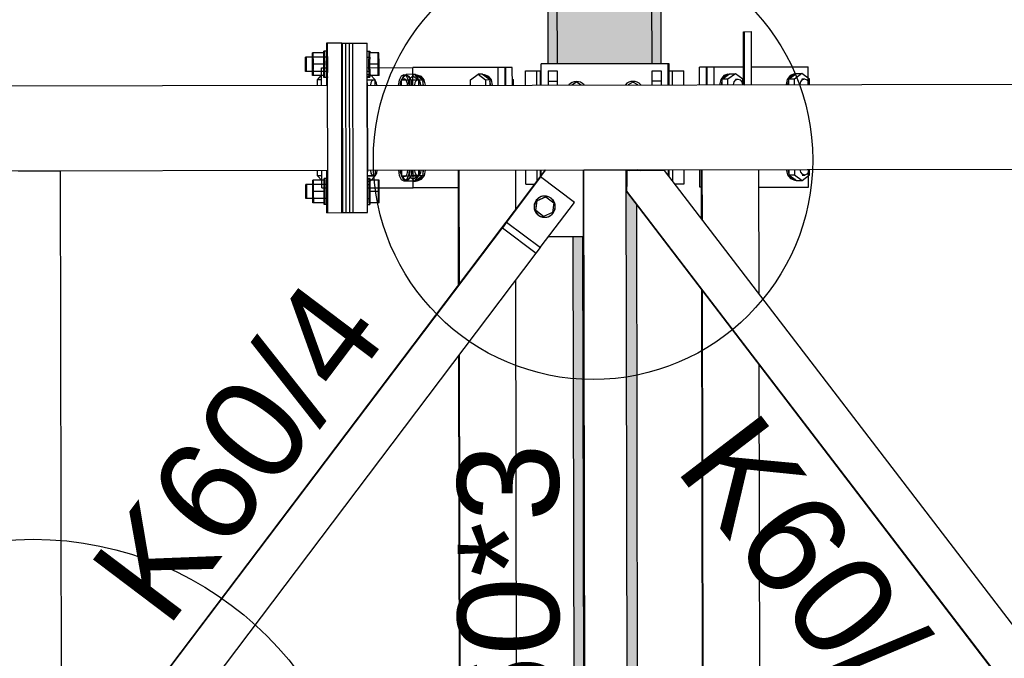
# Model space of a CAD drawing. Header units: millimetres. Extents: x 30 to 208467, y 44 to 15445.
# Tile 50 of 61: x 148589 to 149982, y 7570 to 8474. Entities that reach past the tile are written whole.
import ezdxf

# ---------------------------------------------------------------- set-up
doc = ezdxf.new("R2010")
doc.units = ezdxf.units.MM
doc.styles.add('Arial', font='ARIAL.TTF', dxfattribs={"height": 0.2})

# ---------------------------------------------------------------- blocks, each defined once
blk = doc.blocks.new('Part-14207 - 14199')
at = {"color": 7}
for p, q in [((149024.6, 8380.8), (143535.1, 8370.6)), ((149024.8, 8260.8), (149024.6, 8380.8)), ((143504.5, 8250.5), (149024.8, 8260.8))]:
    blk.add_line(p, q, dxfattribs=at)
blk = doc.blocks.new('Part-14212 - 14199')
at = {"color": 7}
for p, q in [((149387.2, 8261.5), (149447.2, 8261.6)), ((149391, 6241.5), (149387.2, 8261.5)), ((149451, 6241.6), (149447.2, 8261.6)), ((149389.3, 6335.6), (149385.9, 8167.4))]:
    blk.add_line(p, q, dxfattribs=at)
blk = doc.blocks.new('Part-14217 - 14199')
at = {"color": 7}
for p, q in [((149447.2, 8260.6), (149447.8, 8260.6)), ((149447.9, 8260.6), (149447.8, 8260.6)), ((149447.8, 8260.6), (149447.9, 8238.1)), ((149501.1, 8260.7), (149447.9, 8260.6)), ((149447.9, 8231.5), (149447.9, 8260.6)), ((150193.5, 7356.8), (149501.1, 8260.7)), ((149447.9, 8238.1), (149447.3, 8238.1)), ((149447.9, 8231.5), (149447.3, 8231.5)), ((150192.9, 7257.9), (149447.3, 8231.4)), ((150193.7, 7257.9), (149447.9, 8231.5))]:
    blk.add_line(p, q, dxfattribs=at)
blk = doc.blocks.new('Part-14439 - 14199')
at = {"color": 7}
for p, q in [((149209.9, 8098.7), (149209.6, 8261.2)), ((149211, 8100.1), (149210.7, 8261.2)), ((149290.8, 8205.4), (149290.7, 8261.3)), ((149294.1, 6397.3), (149290.9, 8105.4)), ((149212.9, 6503.9), (149210.1, 7998.5)), ((149213.9, 6502.5), (149211.2, 7999.8))]:
    blk.add_line(p, q, dxfattribs=at)
blk = doc.blocks.new('Part-14469 - 14199')
at = {"color": 7}
for p, q in [((149507.6, 8411.7), (149506.7, 8411.7)), ((149507.7, 8381.7), (149507.6, 8411.7)), ((149507.6, 8411.7), (149507.7, 8411.7)), ((149507.7, 8411.7), (149507.6, 8411.7)), ((149507.7, 8381.7), (149507.7, 8411.7)), ((149507.9, 8251.8), (149507.9, 8261.7)), ((149508, 8251.8), (149507.9, 8261.7))]:
    blk.add_line(p, q, dxfattribs=at)
blk = doc.blocks.new('Part-17083 - 14199')
at = {"color": 7}
for p, q in [((149507.7, 8401.7), (149512.7, 8401.7)), ((149512.7, 8381.7), (149512.7, 8401.7)), ((149513, 8245.3), (149512.9, 8261.7))]:
    blk.add_line(p, q, dxfattribs=at)
blk = doc.blocks.new('Part-14440 - 14199')
at = {"color": 7}
for p, q in [((149553.8, 8192), (149553.7, 8261.8)), ((149554.8, 8190.7), (149554.7, 8261.8)), ((149635, 8086), (149634.7, 8262)), ((149557.1, 6411.6), (149554, 8092.1)), ((149558.1, 6412.9), (149555, 8090.7)), ((149637.9, 6517.9), (149635.2, 7986.1))]:
    blk.add_line(p, q, dxfattribs=at)
blk = doc.blocks.new('Part-14468 - 14199')
at = {"color": 7}
for p, q in [((149507.7, 8411.7), (149507.6, 8411.7)), ((149507.7, 8381.7), (149507.7, 8411.7)), ((149507.7, 8411.7), (149507.7, 8411.7)), ((149507.8, 8381.7), (149507.7, 8411.7)), ((149507.7, 8411.7), (149507.7, 8411.7)), ((149508, 8251.8), (149507.9, 8261.7)), ((149508, 8251.8), (149508, 8261.7))]:
    blk.add_line(p, q, dxfattribs=at)
blk = doc.blocks.new('Part-60586 - 14199')
at = {"color": 7}
for p, q in [((149050.9, 8200.9), (149050.5, 8440.9)), ((149050.5, 8440.9), (149055.5, 8440.9)), ((149055.9, 8200.9), (149055.5, 8440.9)), ((149050.9, 8200.9), (149055.9, 8200.9))]:
    blk.add_line(p, q, dxfattribs=at)
blk = doc.blocks.new('Part-14488 - 14199')
at = {"color": 7}
for p, q in [((149560.8, 8406.8), (149550.9, 8406.8)), ((149550.9, 8381.8), (149550.9, 8406.8)), ((149561.4, 8406.8), (149560.8, 8406.8)), ((149560.8, 8381.8), (149560.8, 8406.8)), ((149551.2, 8236.8), (149551.1, 8261.8)), ((149553.7, 8236.8), (149551.2, 8236.8))]:
    blk.add_line(p, q, dxfattribs=at)
blk = doc.blocks.new('Part-14489 - 14199')
at = {"color": 7}
for p, q in [((149612.9, 8406.9), (149561.4, 8406.8)), ((149561.5, 8381.8), (149561.4, 8406.8)), ((149571.4, 8381.9), (149571.3, 8406.9)), ((149624.5, 8407), (149704.7, 8407.1)), ((149704.7, 8382.1), (149704.7, 8407.1)), ((149705, 8237.1), (149705, 8262.1)), ((149634.7, 8237), (149705, 8237.1))]:
    blk.add_line(p, q, dxfattribs=at)
blk = doc.blocks.new('Bolt-14490 - 14199')
at = {"color": 7}
for p, q in [((149580.8, 8389.4), (149579.2, 8381.9)), ((149585.1, 8394.9), (149580.8, 8389.4)), ((149581.7, 8381.9), (149582.9, 8387.5)), ((149582.9, 8389.7), (149593.4, 8397.5)), ((149590.9, 8389.7), (149582.9, 8389.7)), ((149582.9, 8381.9), (149582.9, 8389.7)), ((149584.4, 8390.8), (149587.6, 8394.9)), ((149591, 8396.9), (149585.1, 8394.9)), ((149587.6, 8394.9), (149591.9, 8396.4)), ((149601.5, 8397.5), (149590.9, 8389.7)), ((149590.9, 8381.9), (149590.9, 8389.7)), ((149591, 8396.9), (149592.6, 8396.9)), ((149593.4, 8397.5), (149601.5, 8397.5)), ((149599.8, 8385.9), (149602.1, 8388.8)), ((149612.1, 8389.7), (149601.5, 8397.5)), ((149601.5, 8389.9), (149605.2, 8389.9)), ((149602.1, 8388.8), (149605.2, 8389.9)), ((149605.2, 8389.9), (149608.4, 8388.9)), ((149608.4, 8388.9), (149610.7, 8385.9)), ((149612.1, 8381.9), (149612.1, 8389.7)), ((149674.9, 8389.5), (149673.4, 8382)), ((149679.2, 8395), (149674.9, 8389.5)), ((149675.8, 8382), (149677, 8387.6)), ((149677, 8389.8), (149687.6, 8397.7)), ((149685.1, 8389.9), (149677, 8389.8)), ((149677, 8382.1), (149677, 8389.8)), ((149678.5, 8390.9), (149681.7, 8395.1)), ((149685.1, 8397.1), (149679.2, 8395)), ((149681.7, 8395.1), (149686.1, 8396.6)), ((149695.6, 8397.7), (149685.1, 8389.9)), ((149685.1, 8397.1), (149686.8, 8397.1)), ((149685.1, 8382.1), (149685.1, 8389.9)), ((149687.6, 8397.7), (149695.6, 8397.7)), ((149693.9, 8386.1), (149696.2, 8389)), ((149706.2, 8389.9), (149695.6, 8397.7)), ((149695.7, 8390.1), (149699.4, 8390.1)), ((149696.2, 8389), (149699.4, 8390.1)), ((149699.4, 8390.1), (149702.5, 8389)), ((149702.5, 8389), (149704.8, 8386.1)), ((149706.3, 8382.1), (149706.2, 8389.9)), ((149599, 8381.9), (149599.8, 8385.9)), ((149610.7, 8385.9), (149611.5, 8381.9)), ((149693.1, 8382.1), (149693.9, 8386.1)), ((149704.8, 8386.1), (149705.7, 8382.1)), ((149673.6, 8262), (149675.2, 8254.5)), ((149677.2, 8256.5), (149676.1, 8262)), ((149677.2, 8262.1), (149677.3, 8254.3)), ((149685.3, 8262.1), (149685.3, 8254.3)), ((149694.2, 8258.1), (149693.3, 8262.1)), ((149705.9, 8262.1), (149705.1, 8258.1)), ((149706.5, 8254.3), (149706.5, 8262.1)), ((149675.2, 8254.5), (149679.5, 8249.1)), ((149677.3, 8254.3), (149685.3, 8254.3)), ((149677.3, 8254.3), (149687.9, 8246.5)), ((149682, 8249.1), (149678.7, 8253.2)), ((149679.5, 8249.1), (149685.4, 8247.1)), ((149686.4, 8247.6), (149682, 8249.1)), ((149685.3, 8254.3), (149695.9, 8246.5)), ((149685.4, 8247.1), (149687.1, 8247.1)), ((149696.5, 8255.2), (149694.2, 8258.1)), ((149695.9, 8246.5), (149706.5, 8254.3)), ((149695.9, 8254.1), (149699.6, 8254.1)), ((149699.6, 8254.1), (149696.5, 8255.2)), ((149702.8, 8255.2), (149699.6, 8254.1)), ((149705.1, 8258.1), (149702.8, 8255.2)), ((149687.9, 8246.5), (149695.9, 8246.5))]:
    blk.add_line(p, q, dxfattribs=at)
blk = doc.blocks.new('Part-14494 - 14199')
for points in [[(149336.7, 8411.4), (149348, 8411.4), (149349.7, 8411.4), (149347, 9834.3), (149334, 9834.3)], [(149483.7, 8411.7), (149496.7, 8411.7), (149494, 9834.6), (149481, 9834.5)], [(149349.7, 8411.4), (149483.7, 8411.7), (149481.2, 9755.8), (149347.2, 9755.6)]]:
    blk.add_hatch(color=96).paths.add_polyline_path(points)
at = {"color": 96}
for p, q in [((149336.7, 8411.4), (149334, 9834.3)), ((149349.7, 8411.4), (149347, 9834.3)), ((149483.7, 8411.7), (149481, 9834.5)), ((149496.7, 8411.7), (149494, 9834.6))]:
    blk.add_line(p, q, dxfattribs=at)
blk = doc.blocks.new('Part-14499 - 14199')
blk.add_hatch(color=96).paths.add_polyline_path([(149375.5, 6335.6), (149379.5, 6335.6), (149389.3, 6335.6), (149387.6, 7251.5), (149373.8, 7251.5), (149372.1, 8167.4)])
blk = doc.blocks.new('Part-14500 - 14199')
for points in [[(149463.8, 7251.7), (149465.6, 6291.2), (149462, 8212.1), (149458, 8217.4), (149447.3, 8231.4), (149449.1, 7251.6)], [(149373.8, 7251.5), (149387.6, 7251.5), (149387.5, 7305.1), (149385.9, 8167.4), (149372.1, 8167.4)]]:
    blk.add_hatch(color=96).paths.add_polyline_path(points)
at = {"color": 96}
for p, q in [((149463.8, 7251.7), (149462, 8212.1)), ((149373.8, 7251.5), (149372.1, 8167.4))]:
    blk.add_line(p, q, dxfattribs=at)
blk = doc.blocks.new('Part-14550 - 14199')
at = {"color": 7}
for p, q in [((149304.7, 8401.4), (149320.7, 8401.4)), ((149304.7, 8381.4), (149304.7, 8401.4)), ((149320.7, 8381.4), (149320.7, 8401.4)), ((149305, 8241.4), (149304.9, 8261.4)), ((149321, 8245.3), (149320.9, 8261.4)), ((149305, 8241.4), (149318, 8241.4))]:
    blk.add_line(p, q, dxfattribs=at)
blk = doc.blocks.new('Part-14551 - 14199')
at = {"color": 7}
for p, q in [((149320.7, 8401.4), (149325.7, 8401.4)), ((149320.7, 8381.4), (149320.7, 8401.4)), ((149325.7, 8381.4), (149325.7, 8401.4)), ((149321, 8245.3), (149320.9, 8261.4)), ((149326, 8251.9), (149325.9, 8261.4))]:
    blk.add_line(p, q, dxfattribs=at)
blk = doc.blocks.new('Part-14552 - 14199')
at = {"color": 7}
for p, q in [((149325.7, 8401.4), (149326.6, 8401.4)), ((149325.7, 8381.4), (149325.7, 8401.4)), ((149326, 8251.9), (149325.9, 8261.4))]:
    blk.add_line(p, q, dxfattribs=at)
blk = doc.blocks.new('Bolt-60588 - 14199')
at = {"color": 7}
for p, q in [((149019.2, 8426.8), (149019.3, 8429.3)), ((149019.3, 8429.3), (149019.5, 8426.8)), ((149024.1, 8429.3), (149019.3, 8429.3)), ((149020, 8426.8), (149020.1, 8429.3)), ((149020.1, 8429.3), (149020.2, 8426.8)), ((149023.3, 8429.3), (149023.2, 8426.9)), ((149023.5, 8426.9), (149023.3, 8429.3)), ((149024.1, 8429.3), (149024, 8426.9)), ((149024.2, 8426.9), (149024.1, 8429.3)), ((149080.5, 8429.4), (149084.1, 8429.4)), ((149080.5, 8429.4), (149083.3, 8429.4)), ((149083.3, 8429.4), (149083.2, 8427)), ((149083.5, 8427), (149083.3, 8429.4)), ((149084.1, 8429.4), (149084, 8427)), ((149084.2, 8427), (149084.1, 8429.4)), ((148993.3, 8419.4), (148993.4, 8420.8)), ((148993.3, 8415.8), (148993.3, 8419.4)), ((148993.3, 8410.8), (148993.3, 8415.8)), ((148993.4, 8420.8), (148993.4, 8419.4)), ((149024.1, 8420.8), (148993.4, 8420.8)), ((148993.4, 8419.4), (148993.5, 8415.8)), ((148993.5, 8415.8), (148993.5, 8410.8)), ((148994, 8415.8), (148994.1, 8419.4)), ((148994, 8410.8), (148994, 8415.8)), ((148994.1, 8419.4), (148994.1, 8420.8)), ((148994.1, 8420.8), (148994.2, 8419.4)), ((148994.2, 8419.4), (148994.2, 8415.8)), ((148994.2, 8415.8), (148994.3, 8410.8)), ((149003.1, 8410.8), (149003.2, 8426.8)), ((149020.2, 8426.8), (149003.2, 8426.8)), ((149003.6, 8410.8), (149003.5, 8426.8)), ((149003.9, 8410.8), (149004, 8426.8)), ((149004, 8426.8), (149004.2, 8426.8)), ((149004.4, 8410.8), (149004.2, 8426.8)), ((149019.1, 8410.8), (149019.2, 8426.8)), ((149019.1, 8410.8), (149019.2, 8420.1)), ((149019.2, 8420.1), (149019.2, 8426.8)), ((149019.5, 8426.8), (149019.6, 8420.1)), ((149019.6, 8410.8), (149019.5, 8426.8)), ((149019.6, 8420.1), (149019.6, 8410.8)), ((149019.9, 8420.1), (149020, 8426.8)), ((149019.9, 8410.8), (149020, 8426.8)), ((149019.9, 8410.8), (149019.9, 8420.1)), ((149020.2, 8426.8), (149020.3, 8420.1)), ((149020.4, 8410.8), (149020.2, 8426.8)), ((149020.3, 8420.1), (149020.4, 8410.8)), ((149023.2, 8420.1), (149023.1, 8410.8)), ((149023.2, 8426.9), (149023.2, 8420.1)), ((149023.2, 8414.4), (149023.3, 8417.6)), ((149023.2, 8410.8), (149023.2, 8414.4)), ((149023.3, 8421.8), (149023.4, 8422.3)), ((149023.3, 8420.1), (149023.3, 8421.8)), ((149023.3, 8417.6), (149023.3, 8420.1)), ((149023.4, 8422.3), (149023.4, 8421.8)), ((149023.4, 8421.8), (149023.5, 8420.1)), ((149023.6, 8420.1), (149023.5, 8426.9)), ((149023.5, 8420.1), (149023.5, 8417.6)), ((149023.5, 8417.6), (149023.5, 8414.4)), ((149023.5, 8414.4), (149023.5, 8410.8)), ((149023.6, 8410.8), (149023.6, 8420.1)), ((149024, 8426.9), (149023.9, 8420.1)), ((149023.9, 8420.1), (149023.9, 8410.8)), ((149024, 8420.1), (149024.1, 8421.8)), ((149024, 8417.6), (149024, 8420.1)), ((149024, 8414.4), (149024, 8417.6)), ((149024, 8410.8), (149024, 8414.4)), ((149024.1, 8422.3), (149024.2, 8421.8)), ((149024.1, 8421.8), (149024.1, 8422.3)), ((149024.3, 8420.1), (149024.2, 8426.9)), ((149024.2, 8421.8), (149024.2, 8420.1)), ((149024.2, 8420.1), (149024.3, 8417.6)), ((149024.4, 8410.8), (149024.3, 8420.1)), ((149024.3, 8417.6), (149024.3, 8414.4)), ((149024.3, 8414.4), (149024.3, 8410.8)), ((149044.5, 8420.9), (149045.1, 8420.9)), ((149045, 8420.2), (149045.1, 8421.8)), ((149045, 8417.6), (149045, 8420.2)), ((149045, 8414.4), (149045, 8417.6)), ((149045, 8410.9), (149045, 8414.4)), ((149045.1, 8422.4), (149045.2, 8421.8)), ((149045.1, 8421.8), (149045.1, 8422.4)), ((149045.2, 8421.8), (149045.2, 8420.2)), ((149045.2, 8420.2), (149045.2, 8417.6)), ((149045.2, 8417.6), (149045.3, 8414.4)), ((149045.3, 8414.4), (149045.3, 8410.9)), ((149080.5, 8420.9), (149084.1, 8420.9)), ((149080.5, 8420.9), (149083.4, 8420.9)), ((149083.1, 8410.9), (149083.2, 8426.9)), ((149083.2, 8420.2), (149083.1, 8410.9)), ((149083.2, 8427), (149083.2, 8420.2)), ((149097.2, 8427), (149083.2, 8426.9)), ((149083.4, 8420.9), (149083.3, 8419.6)), ((149083.3, 8419.6), (149083.3, 8415.9)), ((149083.3, 8415.9), (149083.3, 8410.9)), ((149083.4, 8419.6), (149083.4, 8420.9)), ((149083.5, 8415.9), (149083.4, 8419.6)), ((149083.6, 8420.2), (149083.5, 8427)), ((149083.6, 8410.9), (149083.5, 8426.9)), ((149083.5, 8410.9), (149083.5, 8415.9)), ((149083.6, 8410.9), (149083.6, 8420.2)), ((149084, 8427), (149083.9, 8420.2)), ((149083.9, 8410.9), (149084, 8426.9)), ((149083.9, 8420.2), (149083.9, 8410.9)), ((149084, 8426.9), (149084.2, 8426.9)), ((149084.1, 8419.6), (149084, 8415.9)), ((149084, 8415.9), (149084, 8410.9)), ((149084.2, 8419.6), (149084.1, 8420.9)), ((149084.1, 8420.9), (149084.1, 8419.6)), ((149084.3, 8420.2), (149084.2, 8427)), ((149084.4, 8410.9), (149084.2, 8426.9)), ((149084.2, 8415.9), (149084.2, 8419.6)), ((149084.3, 8410.9), (149084.2, 8415.9)), ((149084.4, 8410.9), (149084.3, 8420.2)), ((149096.1, 8411), (149096.2, 8427)), ((149096.6, 8411), (149096.5, 8427)), ((149096.9, 8411), (149097, 8427)), ((149097.4, 8411), (149097.2, 8427)), ((148993.3, 8405.8), (148993.3, 8410.8)), ((148993.3, 8402.1), (148993.3, 8405.8)), ((148993.4, 8400.8), (148993.3, 8402.1)), ((148993.5, 8402.1), (148993.4, 8400.8)), ((149024.2, 8400.8), (148993.4, 8400.8)), ((148993.5, 8410.8), (148993.5, 8405.8)), ((148993.5, 8405.8), (148993.5, 8402.1)), ((148994, 8405.8), (148994, 8410.8)), ((148994.1, 8402.1), (148994, 8405.8)), ((148994.2, 8400.8), (148994.1, 8402.1)), ((148994.3, 8405.8), (148994.2, 8402.1)), ((148994.2, 8402.1), (148994.2, 8400.8)), ((148994.3, 8410.8), (148994.3, 8405.8)), ((149020.4, 8410.8), (149003.1, 8410.8)), ((149003.3, 8394.8), (149003.1, 8410.8)), ((149003.5, 8394.8), (149003.6, 8410.8)), ((149003.9, 8410.8), (149004.1, 8394.8)), ((149004.3, 8394.8), (149004.4, 8410.8)), ((149019.2, 8401.6), (149019.1, 8410.8)), ((149019.3, 8394.8), (149019.1, 8410.8)), ((149019.3, 8394.8), (149019.2, 8401.6)), ((149019.5, 8394.8), (149019.6, 8410.8)), ((149019.6, 8401.6), (149019.5, 8394.8)), ((149019.6, 8410.8), (149019.6, 8401.6)), ((149020, 8401.6), (149019.9, 8410.8)), ((149020.1, 8394.8), (149019.9, 8410.8)), ((149020.1, 8394.8), (149020, 8401.6)), ((149020.3, 8394.8), (149020.4, 8410.8)), ((149020.4, 8401.6), (149020.3, 8394.8)), ((149020.4, 8410.8), (149020.4, 8401.6)), ((149023.1, 8410.8), (149023.2, 8401.6)), ((149023.3, 8407.3), (149023.2, 8410.8)), ((149023.2, 8401.6), (149023.3, 8394.8)), ((149023.3, 8404.1), (149023.3, 8407.3)), ((149023.3, 8401.5), (149023.3, 8404.1)), ((149023.4, 8399.9), (149023.3, 8401.5)), ((149023.5, 8401.5), (149023.4, 8399.9)), ((149023.5, 8410.8), (149023.5, 8407.3)), ((149023.5, 8407.3), (149023.5, 8404.1)), ((149023.5, 8404.1), (149023.5, 8401.5)), ((149023.5, 8394.8), (149023.6, 8401.6)), ((149023.6, 8401.6), (149023.6, 8410.8)), ((149023.9, 8410.8), (149024, 8401.6)), ((149024, 8407.3), (149024, 8410.8)), ((149024, 8404.1), (149024, 8407.3)), ((149024.1, 8401.5), (149024, 8404.1)), ((149024, 8401.6), (149024.1, 8394.8)), ((149024.1, 8399.9), (149024.1, 8401.5)), ((149024.3, 8404.1), (149024.2, 8401.5)), ((149024.2, 8401.5), (149024.2, 8399.9)), ((149024.3, 8410.8), (149024.3, 8407.3)), ((149024.3, 8407.3), (149024.3, 8404.1)), ((149024.3, 8394.8), (149024.4, 8401.6)), ((149024.4, 8401.6), (149024.4, 8410.8)), ((149044.5, 8400.9), (149045.2, 8400.9)), ((149045, 8407.3), (149045, 8410.9)), ((149045, 8404.1), (149045, 8407.3)), ((149045.1, 8401.6), (149045, 8404.1)), ((149045.1, 8399.9), (149045.1, 8401.6)), ((149045.3, 8404.1), (149045.2, 8401.6)), ((149045.2, 8401.6), (149045.2, 8399.9)), ((149045.3, 8410.9), (149045.3, 8407.3)), ((149045.3, 8407.3), (149045.3, 8404.1)), ((149080.5, 8400.9), (149084.2, 8400.9)), ((149080.5, 8400.9), (149083.4, 8400.9)), ((149097.4, 8411), (149083.1, 8410.9)), ((149083.1, 8410.9), (149083.2, 8401.7)), ((149083.3, 8394.9), (149083.1, 8410.9)), ((149083.2, 8401.7), (149083.3, 8394.9)), ((149083.3, 8410.9), (149083.3, 8405.9)), ((149083.3, 8405.9), (149083.3, 8402.3)), ((149083.3, 8402.3), (149083.4, 8400.9)), ((149083.4, 8400.9), (149083.5, 8402.3)), ((149083.5, 8405.9), (149083.5, 8410.9)), ((149083.5, 8394.9), (149083.6, 8410.9)), ((149083.5, 8402.3), (149083.5, 8405.9)), ((149083.5, 8394.9), (149083.6, 8401.7)), ((149083.6, 8401.7), (149083.6, 8410.9)), ((149083.9, 8410.9), (149084, 8401.7)), ((149083.9, 8410.9), (149084.1, 8394.9)), ((149084, 8410.9), (149084, 8405.9)), ((149084, 8405.9), (149084.1, 8402.3)), ((149084, 8401.7), (149084.1, 8394.9)), ((149084.1, 8402.3), (149084.2, 8400.9)), ((149084.2, 8402.3), (149084.3, 8405.9)), ((149084.2, 8400.9), (149084.2, 8402.3)), ((149084.3, 8405.9), (149084.3, 8410.9)), ((149084.3, 8394.9), (149084.4, 8410.9)), ((149084.3, 8394.9), (149084.4, 8401.7)), ((149084.4, 8401.7), (149084.4, 8410.9)), ((149096.3, 8395), (149096.1, 8411)), ((149096.5, 8395), (149096.6, 8411)), ((149097.1, 8395), (149096.9, 8411)), ((149097.3, 8395), (149097.4, 8411)), ((149020.3, 8394.8), (149003.3, 8394.8)), ((149004.1, 8394.8), (149004.3, 8394.8)), ((149019.4, 8392.3), (149019.3, 8394.8)), ((149019.5, 8394.8), (149019.4, 8392.3)), ((149024.2, 8392.3), (149019.4, 8392.3)), ((149020.2, 8392.3), (149020.1, 8394.8)), ((149020.3, 8394.8), (149020.2, 8392.3)), ((149023.3, 8394.8), (149023.4, 8392.3)), ((149023.4, 8399.9), (149023.4, 8399.3)), ((149023.4, 8399.3), (149023.4, 8399.9)), ((149023.4, 8392.3), (149023.5, 8394.8)), ((149024.2, 8399.3), (149024.1, 8399.9)), ((149024.1, 8394.8), (149024.2, 8392.3)), ((149024.2, 8399.9), (149024.2, 8399.3)), ((149024.2, 8392.3), (149024.3, 8394.8)), ((149045.2, 8399.4), (149045.1, 8399.9)), ((149045.2, 8399.9), (149045.2, 8399.4)), ((149080.6, 8392.4), (149084.2, 8392.4)), ((149080.6, 8392.4), (149083.4, 8392.4)), ((149097.3, 8395), (149083.3, 8394.9)), ((149083.3, 8394.9), (149083.4, 8392.4)), ((149083.4, 8392.4), (149083.5, 8394.9)), ((149084.1, 8394.9), (149084.2, 8392.4)), ((149084.1, 8394.9), (149084.3, 8394.9)), ((149084.2, 8392.4), (149084.3, 8394.9)), ((149019.6, 8246.8), (149019.7, 8249.3)), ((149019.7, 8249.3), (149019.8, 8246.8)), ((149024.4, 8249.3), (149019.7, 8249.3)), ((149020.3, 8246.8), (149020.4, 8249.3)), ((149020.4, 8249.3), (149020.6, 8246.8)), ((149023.7, 8249.3), (149023.6, 8246.9)), ((149023.8, 8246.9), (149023.7, 8249.3)), ((149024.4, 8249.3), (149024.3, 8246.9)), ((149024.6, 8246.9), (149024.4, 8249.3)), ((149080.8, 8249.4), (149084.4, 8249.4)), ((149083.7, 8249.4), (149080.8, 8249.4)), ((149083.6, 8247), (149083.5, 8240.2)), ((149083.7, 8249.4), (149083.6, 8247)), ((149097.6, 8247), (149083.6, 8246.9)), ((149083.8, 8247), (149083.7, 8249.4)), ((149083.9, 8240.2), (149083.8, 8247)), ((149084.4, 8249.4), (149084.3, 8247)), ((149084.3, 8247), (149084.3, 8240.2)), ((149084.6, 8247), (149084.4, 8249.4)), ((149084.7, 8240.2), (149084.6, 8247)), ((149096.5, 8231), (149096.6, 8247)), ((149096.9, 8231), (149096.8, 8247)), ((149097.2, 8231), (149097.3, 8247)), ((149097.7, 8231), (149097.6, 8247)), ((148993.6, 8239.4), (148993.7, 8240.8)), ((148993.6, 8235.8), (148993.6, 8239.4)), ((148993.6, 8230.8), (148993.6, 8235.8)), ((148993.7, 8240.8), (148993.8, 8239.4)), ((149024.5, 8240.8), (148993.7, 8240.8)), ((148993.8, 8239.4), (148993.8, 8235.8)), ((148993.8, 8235.8), (148993.8, 8230.8)), ((148994.4, 8239.4), (148994.5, 8240.8)), ((148994.4, 8235.8), (148994.4, 8239.4)), ((148994.4, 8230.8), (148994.4, 8235.8)), ((148994.5, 8240.8), (148994.5, 8239.4)), ((148994.5, 8239.4), (148994.6, 8235.8)), ((148994.6, 8235.8), (148994.6, 8230.8)), ((149003.5, 8230.8), (149003.6, 8246.8)), ((149020.6, 8246.8), (149003.6, 8246.8)), ((149004, 8230.8), (149003.8, 8246.8)), ((149004.2, 8230.8), (149004.3, 8246.8)), ((149004.3, 8246.8), (149004.6, 8246.8)), ((149004.7, 8230.8), (149004.6, 8246.8)), ((149019.5, 8240.1), (149019.6, 8246.8)), ((149019.5, 8230.8), (149019.6, 8246.8)), ((149019.5, 8230.8), (149019.5, 8240.1)), ((149019.8, 8246.8), (149019.9, 8240.1)), ((149020, 8230.8), (149019.8, 8246.8)), ((149019.9, 8240.1), (149020, 8230.8)), ((149020.2, 8230.8), (149020.3, 8246.8)), ((149020.2, 8230.8), (149020.3, 8240.1)), ((149020.3, 8240.1), (149020.3, 8246.8)), ((149020.6, 8246.8), (149020.7, 8240.1)), ((149020.7, 8230.8), (149020.6, 8246.8)), ((149020.7, 8240.1), (149020.7, 8230.8)), ((149023.6, 8246.9), (149023.5, 8240.1)), ((149023.5, 8240.1), (149023.5, 8230.8)), ((149023.6, 8240.1), (149023.7, 8241.8)), ((149023.6, 8237.6), (149023.6, 8240.1)), ((149023.6, 8234.4), (149023.6, 8237.6)), ((149023.6, 8230.8), (149023.6, 8234.4)), ((149023.7, 8242.3), (149023.7, 8241.8)), ((149023.7, 8241.8), (149023.7, 8242.3)), ((149023.7, 8241.8), (149023.8, 8240.1)), ((149023.9, 8240.1), (149023.8, 8246.9)), ((149023.8, 8240.1), (149023.8, 8237.6)), ((149023.8, 8237.6), (149023.9, 8234.4)), ((149024, 8230.8), (149023.9, 8240.1)), ((149023.9, 8234.4), (149023.9, 8230.8)), ((149024.3, 8240.1), (149024.2, 8230.8)), ((149024.3, 8246.9), (149024.3, 8240.1)), ((149024.3, 8234.4), (149024.4, 8237.6)), ((149024.3, 8230.8), (149024.3, 8234.4)), ((149024.4, 8241.8), (149024.5, 8242.3)), ((149024.4, 8240.1), (149024.4, 8241.8)), ((149024.4, 8237.6), (149024.4, 8240.1)), ((149024.5, 8242.3), (149024.5, 8241.8)), ((149024.5, 8241.8), (149024.5, 8240.1)), ((149024.5, 8240.1), (149024.6, 8237.6)), ((149024.7, 8240.1), (149024.6, 8246.9)), ((149024.6, 8237.6), (149024.6, 8234.4)), ((149024.6, 8234.4), (149024.6, 8230.8)), ((149024.7, 8230.8), (149024.7, 8240.1)), ((149044.8, 8240.9), (149045.5, 8240.9)), ((149045.3, 8237.6), (149045.4, 8240.2)), ((149045.3, 8234.4), (149045.3, 8237.6)), ((149045.3, 8230.9), (149045.3, 8234.4)), ((149045.4, 8241.8), (149045.5, 8242.4)), ((149045.4, 8240.2), (149045.4, 8241.8)), ((149045.5, 8242.4), (149045.5, 8241.8)), ((149045.5, 8241.8), (149045.5, 8240.2)), ((149045.5, 8240.2), (149045.6, 8237.6)), ((149045.6, 8237.6), (149045.6, 8234.4)), ((149045.6, 8234.4), (149045.6, 8230.9)), ((149080.8, 8240.9), (149084.5, 8240.9)), ((149080.8, 8240.9), (149083.7, 8240.9)), ((149083.5, 8230.9), (149083.6, 8246.9)), ((149083.5, 8240.2), (149083.5, 8230.9)), ((149083.7, 8240.9), (149083.6, 8239.6)), ((149083.6, 8239.6), (149083.6, 8235.9)), ((149083.6, 8235.9), (149083.6, 8230.9)), ((149083.8, 8239.6), (149083.7, 8240.9)), ((149083.9, 8230.9), (149083.8, 8246.9)), ((149083.8, 8235.9), (149083.8, 8239.6)), ((149083.8, 8230.9), (149083.8, 8235.9)), ((149083.9, 8230.9), (149083.9, 8240.2)), ((149084.2, 8230.9), (149084.3, 8246.9)), ((149084.3, 8240.2), (149084.2, 8230.9)), ((149084.3, 8246.9), (149084.6, 8246.9)), ((149084.4, 8235.9), (149084.3, 8230.9)), ((149084.5, 8240.9), (149084.4, 8239.6)), ((149084.4, 8239.6), (149084.4, 8235.9)), ((149084.5, 8239.6), (149084.5, 8240.9)), ((149084.6, 8235.9), (149084.5, 8239.6)), ((149084.7, 8230.9), (149084.6, 8246.9)), ((149084.6, 8230.9), (149084.6, 8235.9)), ((149084.7, 8230.9), (149084.7, 8240.2)), ((148993.6, 8225.8), (148993.6, 8230.8)), ((148993.7, 8222.1), (148993.6, 8225.8)), ((148993.8, 8222.1), (148993.7, 8220.8)), ((148993.7, 8220.8), (148993.7, 8222.1)), ((149024.5, 8220.8), (148993.7, 8220.8)), ((148993.8, 8230.8), (148993.8, 8225.8)), ((148993.8, 8225.8), (148993.8, 8222.1)), ((148994.4, 8225.8), (148994.4, 8230.8)), ((148994.4, 8222.1), (148994.4, 8225.8)), ((148994.5, 8220.8), (148994.4, 8222.1)), ((148994.6, 8222.1), (148994.5, 8220.8)), ((148994.6, 8230.8), (148994.6, 8225.8)), ((148994.6, 8225.8), (148994.6, 8222.1)), ((149020.7, 8230.8), (149003.5, 8230.8)), ((149003.6, 8214.8), (149003.5, 8230.8)), ((149003.9, 8214.8), (149004, 8230.8)), ((149004.2, 8230.8), (149004.4, 8214.8)), ((149004.6, 8214.8), (149004.7, 8230.8)), ((149019.5, 8221.6), (149019.5, 8230.8)), ((149019.6, 8214.8), (149019.5, 8230.8)), ((149019.6, 8214.8), (149019.5, 8221.6)), ((149020, 8230.8), (149019.9, 8221.6)), ((149019.9, 8214.8), (149020, 8230.8)), ((149019.9, 8221.6), (149019.9, 8214.8)), ((149020.3, 8221.6), (149020.2, 8230.8)), ((149020.4, 8214.8), (149020.2, 8230.8)), ((149020.4, 8214.8), (149020.3, 8221.6)), ((149020.6, 8214.8), (149020.7, 8230.8)), ((149020.7, 8221.6), (149020.6, 8214.8)), ((149020.7, 8230.8), (149020.7, 8221.6)), ((149023.5, 8230.8), (149023.5, 8221.6)), ((149023.5, 8221.6), (149023.6, 8214.8)), ((149023.6, 8227.3), (149023.6, 8230.8)), ((149023.6, 8224.1), (149023.6, 8227.3)), ((149023.6, 8221.5), (149023.6, 8224.1)), ((149023.7, 8219.9), (149023.6, 8221.5)), ((149023.8, 8219.9), (149023.7, 8219.3)), ((149023.7, 8219.3), (149023.7, 8219.9)), ((149023.9, 8227.3), (149023.8, 8224.1)), ((149023.8, 8224.1), (149023.8, 8221.5)), ((149023.8, 8221.5), (149023.8, 8219.9)), ((149023.9, 8221.6), (149024, 8230.8)), ((149023.9, 8230.8), (149023.9, 8227.3)), ((149023.9, 8214.8), (149023.9, 8221.6)), ((149024.2, 8230.8), (149024.3, 8221.6)), ((149024.3, 8227.3), (149024.3, 8230.8)), ((149024.4, 8224.1), (149024.3, 8227.3)), ((149024.3, 8221.6), (149024.4, 8214.8)), ((149024.4, 8221.5), (149024.4, 8224.1)), ((149024.5, 8219.9), (149024.4, 8221.5)), ((149024.6, 8221.5), (149024.5, 8219.9)), ((149024.5, 8219.9), (149024.5, 8219.3)), ((149024.5, 8219.3), (149024.5, 8219.9)), ((149024.6, 8230.8), (149024.6, 8227.3)), ((149024.6, 8227.3), (149024.6, 8224.1)), ((149024.6, 8224.1), (149024.6, 8221.5)), ((149024.6, 8214.8), (149024.7, 8221.6)), ((149024.7, 8221.6), (149024.7, 8230.8)), ((149044.9, 8220.9), (149045.5, 8220.9)), ((149045.3, 8227.3), (149045.3, 8230.9)), ((149045.4, 8224.1), (149045.3, 8227.3)), ((149045.4, 8221.6), (149045.4, 8224.1)), ((149045.5, 8219.9), (149045.4, 8221.6)), ((149045.6, 8221.6), (149045.5, 8219.9)), ((149045.5, 8219.9), (149045.5, 8219.4)), ((149045.5, 8219.4), (149045.5, 8219.9)), ((149045.6, 8230.9), (149045.6, 8227.3)), ((149045.6, 8227.3), (149045.6, 8224.1)), ((149045.6, 8224.1), (149045.6, 8221.6)), ((149080.9, 8220.9), (149084.5, 8220.9)), ((149080.9, 8220.9), (149083.7, 8220.9)), ((149097.7, 8231), (149083.5, 8230.9)), ((149083.5, 8230.9), (149083.5, 8221.7)), ((149083.6, 8214.9), (149083.5, 8230.9)), ((149083.5, 8221.7), (149083.6, 8214.9)), ((149083.6, 8230.9), (149083.6, 8225.9)), ((149083.6, 8225.9), (149083.7, 8222.3)), ((149083.7, 8222.3), (149083.7, 8220.9)), ((149083.7, 8220.9), (149083.8, 8222.3)), ((149083.8, 8225.9), (149083.8, 8230.9)), ((149083.8, 8222.3), (149083.8, 8225.9)), ((149083.9, 8221.7), (149083.9, 8230.9)), ((149083.9, 8214.9), (149083.9, 8230.9)), ((149083.9, 8214.9), (149083.9, 8221.7)), ((149084.2, 8230.9), (149084.3, 8221.7)), ((149084.2, 8230.9), (149084.4, 8214.9)), ((149084.3, 8230.9), (149084.4, 8225.9)), ((149084.3, 8221.7), (149084.4, 8214.9)), ((149084.4, 8225.9), (149084.4, 8222.3)), ((149084.4, 8222.3), (149084.5, 8220.9)), ((149084.5, 8220.9), (149084.6, 8222.3)), ((149084.6, 8225.9), (149084.6, 8230.9)), ((149084.6, 8214.9), (149084.7, 8230.9)), ((149084.6, 8222.3), (149084.6, 8225.9)), ((149084.6, 8214.9), (149084.7, 8221.7)), ((149084.7, 8221.7), (149084.7, 8230.9)), ((149096.6, 8215), (149096.5, 8231)), ((149096.9, 8215), (149096.9, 8231)), ((149097.4, 8215), (149097.2, 8231)), ((149097.6, 8215), (149097.7, 8231)), ((149020.6, 8214.8), (149003.6, 8214.8)), ((149004.4, 8214.8), (149004.6, 8214.8)), ((149019.8, 8212.3), (149019.6, 8214.8)), ((149019.9, 8214.8), (149019.8, 8212.3)), ((149024.5, 8212.3), (149019.8, 8212.3)), ((149020.5, 8212.3), (149020.4, 8214.8)), ((149020.6, 8214.8), (149020.5, 8212.3)), ((149023.6, 8214.8), (149023.8, 8212.3)), ((149023.8, 8212.3), (149023.9, 8214.8)), ((149024.4, 8214.8), (149024.5, 8212.3)), ((149024.5, 8212.3), (149024.6, 8214.8)), ((149080.9, 8212.4), (149084.5, 8212.4)), ((149080.9, 8212.4), (149083.7, 8212.4)), ((149097.6, 8215), (149083.6, 8214.9)), ((149083.6, 8214.9), (149083.7, 8212.4)), ((149083.7, 8212.4), (149083.9, 8214.9)), ((149084.4, 8214.9), (149084.5, 8212.4)), ((149084.4, 8214.9), (149084.6, 8214.9)), ((149084.5, 8212.4), (149084.6, 8214.9))]:
    blk.add_line(p, q, dxfattribs=at)
blk = doc.blocks.new('Part-14881 - 14199')
at = {"color": 7}
for p, q in [((148721.4, 7452.5), (149271.1, 8179.6)), ((148722.1, 7452.5), (149271.9, 8179.6)), ((149271.1, 8179.6), (149271.9, 8179.6)), ((149271.9, 8179.6), (149319.7, 8143.4)), ((148770, 7416.3), (149319.7, 8143.4)), ((148722.1, 7452.5), (148721.4, 7452.5)), ((148770, 7416.3), (148722.1, 7452.5))]:
    blk.add_line(p, q, dxfattribs=at)
blk = doc.blocks.new('Part-14840 - 14199')
at = {"color": 7}
for p, q in [((149016.1, 8405.8), (149023, 8405.8)), ((149016.1, 8380.8), (149016.1, 8405.8)), ((149016.4, 8235.8), (149016.4, 8260.8)), ((149016.4, 8235.8), (149023.3, 8235.8))]:
    blk.add_line(p, q, dxfattribs=at)
blk = doc.blocks.new('Part-14841 - 14199')
at = {"color": 7}
for p, q in [((149080.5, 8405.9), (149145.3, 8406.1)), ((149145.4, 8381.1), (149145.3, 8406.1)), ((149145.6, 8236.1), (149145.6, 8261.1)), ((149080.8, 8235.9), (149145.6, 8236.1))]:
    blk.add_line(p, q, dxfattribs=at)
blk = doc.blocks.new('Bolt-14842 - 14199')
at = {"color": 7}
for p, q in [((149010.1, 8388.6), (149016.1, 8395.3)), ((149016.1, 8388.6), (149010.1, 8388.6)), ((149010.1, 8380.8), (149010.1, 8388.6)), ((149080.5, 8396.5), (149084.6, 8396.5)), ((149080.6, 8392), (149084.6, 8396.5)), ((149080.6, 8388.9), (149089.8, 8389)), ((149080.6, 8388.7), (149091.7, 8388.8)), ((149081.3, 8380.9), (149080.6, 8386.4)), ((149091.7, 8388.8), (149084.6, 8396.5)), ((149086.2, 8384.9), (149087.7, 8387.9)), ((149087.7, 8387.9), (149089.8, 8389)), ((149089.8, 8389), (149091.9, 8387.9)), ((149091.7, 8381), (149091.7, 8388.8)), ((149091.9, 8387.9), (149093.4, 8385)), ((149125.6, 8388.5), (149124.6, 8381)), ((149128.5, 8394), (149125.6, 8388.5)), ((149127.7, 8384), (149128.4, 8386.6)), ((149128, 8381), (149129.1, 8388.5)), ((149128.4, 8386.6), (149129.5, 8388.7)), ((149132.4, 8396), (149128.5, 8394)), ((149135.8, 8396.6), (149128.8, 8388.8)), ((149128.8, 8388.8), (149139.9, 8388.8)), ((149128.8, 8388.8), (149128.8, 8381)), ((149129.1, 8388.5), (149131.9, 8394)), ((149129.5, 8388.7), (149130.9, 8390.1)), ((149130.9, 8390.1), (149132.4, 8390.5)), ((149131.9, 8394), (149135.8, 8396)), ((149136.3, 8394), (149132.4, 8396)), ((149132.4, 8396), (149135.8, 8396)), ((149132.4, 8390.5), (149133.9, 8390.1)), ((149132.4, 8389), (149152, 8389.1)), ((149133.9, 8390.1), (149135.3, 8388.7)), ((149135.3, 8388.7), (149136.4, 8386.6)), ((149146.9, 8396.7), (149135.8, 8396.6)), ((149142.8, 8388.8), (149135.8, 8396.6)), ((149135.8, 8396), (149139.7, 8394)), ((149139.1, 8388.5), (149136.3, 8394)), ((149136.4, 8386.6), (149137.1, 8384)), ((149140.2, 8381), (149139.1, 8388.5)), ((149139.7, 8394), (149142.5, 8388.6)), ((149146.9, 8396.7), (149139.9, 8388.8)), ((149139.9, 8388.8), (149139.9, 8381)), ((149142.5, 8388.6), (149143.6, 8381.1)), ((149142.8, 8388.8), (149153.9, 8388.9)), ((149142.8, 8381.1), (149142.8, 8388.8)), ((149153.9, 8388.9), (149146.9, 8396.7)), ((149148.5, 8385.1), (149150, 8388)), ((149150, 8388), (149152, 8389.1)), ((149152, 8389.1), (149154.1, 8388)), ((149153.9, 8381.1), (149153.9, 8388.9)), ((149154.1, 8388), (149155.6, 8385.1)), ((149085.6, 8380.9), (149086.2, 8384.9)), ((149093.4, 8385), (149093.9, 8381)), ((149127.5, 8381), (149127.7, 8384)), ((149137.1, 8384), (149137.3, 8381)), ((149147.9, 8381.1), (149148.5, 8385.1)), ((149155.6, 8385.1), (149156.2, 8381.1)), ((149080.8, 8255.5), (149081.6, 8260.9)), ((149086.4, 8256.9), (149085.9, 8260.9)), ((149091.9, 8261), (149091.9, 8253.2)), ((149094.2, 8261), (149093.6, 8257)), ((149124.8, 8261), (149125.9, 8253.5)), ((149127.9, 8258.1), (149127.7, 8261)), ((149129.3, 8253.5), (149128.3, 8261)), ((149129, 8261), (149129, 8253.2)), ((149137.5, 8261), (149137.3, 8258.1)), ((149139.4, 8253.5), (149140.4, 8261.1)), ((149140.1, 8261.1), (149140.2, 8253.3)), ((149143.8, 8261.1), (149142.8, 8253.6)), ((149143.1, 8253.3), (149143, 8261.1)), ((149148.7, 8257.1), (149148.1, 8261.1)), ((149154.2, 8261.1), (149154.2, 8253.3)), ((149156.4, 8261.1), (149155.9, 8257.1)), ((149010.4, 8253), (149010.4, 8260.8)), ((149016.4, 8253), (149010.4, 8253)), ((149016.4, 8246.3), (149010.4, 8253)), ((149091.9, 8253.2), (149080.8, 8253.1)), ((149080.8, 8252.9), (149090, 8253)), ((149080.8, 8249.9), (149084.9, 8245.4)), ((149084.9, 8245.4), (149091.9, 8253.2)), ((149088, 8254), (149086.4, 8256.9)), ((149090, 8253), (149088, 8254)), ((149092.1, 8254), (149090, 8253)), ((149093.6, 8257), (149092.1, 8254)), ((149125.9, 8253.5), (149128.8, 8248)), ((149128.6, 8255.4), (149127.9, 8258.1)), ((149129.7, 8253.3), (149128.6, 8255.4)), ((149128.8, 8248), (149132.6, 8246)), ((149129, 8253.2), (149140.2, 8253.3)), ((149129, 8253.2), (149136.1, 8245.5)), ((149132.2, 8248), (149129.3, 8253.5)), ((149131.1, 8252), (149129.7, 8253.3)), ((149132.6, 8251.5), (149131.1, 8252)), ((149136.1, 8246), (149132.2, 8248)), ((149132.6, 8253), (149152.3, 8253.1)), ((149134.2, 8252), (149132.6, 8251.5)), ((149132.6, 8246), (149136.5, 8248.1)), ((149135.5, 8253.4), (149134.2, 8252)), ((149136.6, 8255.5), (149135.5, 8253.4)), ((149136.1, 8245.5), (149143.1, 8253.3)), ((149140, 8248.1), (149136.1, 8246)), ((149136.5, 8248.1), (149139.4, 8253.5)), ((149137.3, 8258.1), (149136.6, 8255.5)), ((149142.8, 8253.6), (149140, 8248.1)), ((149140.2, 8253.3), (149147.2, 8245.5)), ((149154.2, 8253.3), (149143.1, 8253.3)), ((149154.2, 8253.3), (149147.2, 8245.5)), ((149150.2, 8254.1), (149148.7, 8257.1)), ((149152.3, 8253.1), (149150.2, 8254.1)), ((149154.4, 8254.1), (149152.3, 8253.1)), ((149155.9, 8257.1), (149154.4, 8254.1)), ((149080.8, 8245.4), (149084.9, 8245.4)), ((149132.6, 8246), (149136.1, 8246)), ((149147.2, 8245.5), (149136.1, 8245.5))]:
    blk.add_line(p, q, dxfattribs=at)
blk = doc.blocks.new('Part-14864 - 14199')
at = {"color": 7}
for p in [(148586.6, 8260), (148650.3, 6240.1)]:
    blk.add_line(p, (148646.6, 8260.1), dxfattribs=at)
blk = doc.blocks.new('Part-60523 - 14199')
at = {"color": 7}
for p, q in [((149080.6, 8380.9), (162365.5, 8405.7)), ((149080.6, 8380.9), (149080.8, 8260.9)), ((149080.8, 8260.9), (162365.7, 8285.7))]:
    blk.add_line(p, q, dxfattribs=at)
blk = doc.blocks.new('Part-14960 - 14199')
at = {"color": 7}
for p, q in [((149275.6, 8406.3), (149145.3, 8406.1)), ((149265.9, 8381.3), (149265.8, 8406.3)), ((149275.6, 8381.3), (149275.6, 8406.3)), ((149209.7, 8236.2), (149145.6, 8236.1))]:
    blk.add_line(p, q, dxfattribs=at)
blk = doc.blocks.new('Part-14961 - 14199')
at = {"color": 7}
for p, q in [((149285.9, 8406.3), (149275.6, 8406.3)), ((149276.2, 8406.3), (149276.2, 8381.3)), ((149286, 8381.3), (149285.9, 8406.3))]:
    blk.add_line(p, q, dxfattribs=at)
blk = doc.blocks.new('Bolt-14962 - 14199')
at = {"color": 7}
for p, q in [((149145.3, 8396.6), (149148.5, 8396.7)), ((149145.3, 8394.5), (149153.1, 8388.9)), ((149148.5, 8396.7), (149159.2, 8388.9)), ((149149.3, 8396.1), (149150.9, 8396.1)), ((149150, 8395.6), (149154.4, 8394.1)), ((149150.9, 8396.1), (149156.9, 8394.1)), ((149153.1, 8388.9), (149159.2, 8388.9)), ((149153.1, 8388.9), (149153.1, 8381.1)), ((149154.4, 8394.1), (149157.7, 8390)), ((149161.2, 8388.6), (149156.9, 8394.1)), ((149159.2, 8388.9), (149159.2, 8381.1)), ((149160.4, 8381.1), (149159.2, 8386.7)), ((149162.9, 8381.1), (149161.2, 8388.6)), ((149226.8, 8389), (149237.5, 8396.8)), ((149226.8, 8381.2), (149226.8, 8389)), ((149243.6, 8396.8), (149237.5, 8396.8)), ((149237.5, 8396.8), (149248.2, 8389)), ((149243.6, 8396.8), (149254.3, 8389.1)), ((149244.4, 8396.2), (149246, 8396.2)), ((149245.1, 8395.7), (149249.5, 8394.2)), ((149246, 8396.2), (149252, 8394.2)), ((149248.2, 8389), (149254.3, 8389.1)), ((149248.2, 8389), (149248.2, 8381.3)), ((149249.5, 8394.2), (149252.8, 8390.2)), ((149256.3, 8388.8), (149252, 8394.2)), ((149254.3, 8389.1), (149254.3, 8381.3)), ((149255.5, 8381.3), (149254.3, 8386.9)), ((149257.9, 8381.3), (149256.3, 8388.8)), ((149286, 8390), (149287.2, 8389.1)), ((149286, 8389.1), (149287.2, 8389.1)), ((149287.2, 8389.1), (149287.2, 8381.3)), ((149153.3, 8261.1), (149153.4, 8253.3)), ((149159.4, 8261.1), (149159.5, 8253.3)), ((149159.5, 8255.5), (149160.6, 8261.1)), ((149161.5, 8253.6), (149163.1, 8261.1)), ((149153.4, 8253.3), (149145.6, 8247.6)), ((149159.5, 8253.3), (149148.8, 8245.5)), ((149154.7, 8248.1), (149150.3, 8246.6)), ((149151.2, 8246.1), (149157.2, 8248.1)), ((149153.4, 8253.3), (149159.5, 8253.3)), ((149158, 8252.2), (149154.7, 8248.1)), ((149157.2, 8248.1), (149161.5, 8253.6)), ((149145.6, 8245.5), (149148.8, 8245.5)), ((149149.6, 8246.1), (149151.2, 8246.1))]:
    blk.add_line(p, q, dxfattribs=at)
blk = doc.blocks.new('Part-60587 - 14199')
at = {"color": 7}
for p, q in [((149055.9, 8200.9), (149055.5, 8440.9)), ((149055.5, 8440.9), (149060.5, 8440.9)), ((149060.9, 8200.9), (149060.5, 8440.9)), ((149055.9, 8200.9), (149060.9, 8200.9))]:
    blk.add_line(p, q, dxfattribs=at)
blk = doc.blocks.new('Part-60585 - 14199')
at = {"color": 7}
for p, q in [((149044.5, 8440.9), (149050.5, 8440.9)), ((149045.9, 8200.9), (149045.5, 8440.9)), ((149050.9, 8200.9), (149050.5, 8440.9)), ((149044.9, 8200.9), (149050.9, 8200.9))]:
    blk.add_line(p, q, dxfattribs=at)
blk = doc.blocks.new('Part-17082 - 14199')
at = {"color": 7}
for p, q in [((149512.7, 8401.7), (149528.7, 8401.8)), ((149512.7, 8381.7), (149512.7, 8401.7)), ((149528.7, 8381.8), (149528.7, 8401.8)), ((149513, 8245.3), (149512.9, 8261.7)), ((149529, 8241.8), (149528.9, 8261.8)), ((149515.7, 8241.8), (149529, 8241.8))]:
    blk.add_line(p, q, dxfattribs=at)
blk = doc.blocks.new('Part-60583 - 14199')
at = {"color": 7}
for p, q in [((149060.9, 8200.9), (149060.5, 8440.9)), ((149060.5, 8440.9), (149080.5, 8440.9)), ((149080.9, 8200.9), (149080.5, 8440.9)), ((149060.9, 8200.9), (149080.9, 8200.9))]:
    blk.add_line(p, q, dxfattribs=at)
blk = doc.blocks.new('Part-60573 - 14199')
at = {"color": 7}
for p, q in [((149277.4, 8187.6), (149325.7, 8251.4)), ((149325.8, 8251.4), (149277.6, 8187.6)), ((149325.7, 8251.4), (149325.8, 8251.4)), ((149373.7, 8215.2), (149325.8, 8251.4)), ((149325.5, 8151.6), (149373.7, 8215.2)), ((149277.6, 8187.6), (149277.4, 8187.6))]:
    blk.add_line(p, q, dxfattribs=at)
blk = doc.blocks.new('Part-17102 - 14199')
at = {"color": 7}
for p, q in [((149336.6, 8401.4), (149336.6, 8401.4)), ((149336.6, 8401.4), (149349.6, 8401.4)), ((149336.6, 8401.4), (149336.6, 8381.4)), ((149349.6, 8401.4), (149349.6, 8381.4)), ((149483.6, 8401.7), (149483.6, 8401.7)), ((149483.6, 8401.7), (149496.6, 8401.7)), ((149483.6, 8381.7), (149483.6, 8401.7)), ((149496.6, 8401.7), (149496.6, 8381.7)), ((149336.6, 8386.8), (149349.6, 8386.8)), ((149483.6, 8387.5), (149496.6, 8387.6)), ((149483.9, 8260.7), (149483.9, 8261.7)), ((149496.9, 8260.7), (149496.9, 8261.7))]:
    blk.add_line(p, q, dxfattribs=at)
blk = doc.blocks.new('Part-17107 - 14199')
at = {"color": 7}
for p, q in [((149506.7, 8381.7), (149506.7, 8411.7)), ((149507, 8253.1), (149506.9, 8261.7))]:
    blk.add_line(p, q, dxfattribs=at)
blk = doc.blocks.new('Part-17108 - 14199')
at = {"color": 7}
for p, q in [((149506.6, 8411.7), (149326.6, 8411.4)), ((149326.6, 8381.4), (149326.6, 8411.4)), ((149506.6, 8381.7), (149506.6, 8411.7)), ((149326.9, 8253.2), (149326.9, 8261.4)), ((149506.9, 8253.2), (149506.9, 8261.7))]:
    blk.add_line(p, q, dxfattribs=at)
blk = doc.blocks.new('Bolt-17109 - 14199')
at = {"color": 7}
for p, q in [((149376.6, 8385.3), (149370, 8381.5)), ((149383.3, 8381.5), (149376.6, 8385.3)), ((149456.6, 8385.5), (149450, 8381.6)), ((149463.3, 8381.7), (149456.6, 8385.5)), ((149450.2, 8261.6), (149451.9, 8260.6)), ((149463.5, 8261.7), (149461.8, 8260.6))]:
    blk.add_line(p, q, dxfattribs=at)
for centre, start, end in [((149376.7, 8371.5), 43.7278, 136.4859), ((149376.7, 8371.5), 43.7278, 136.4859), ((149456.7, 8371.6), 43.7278, 136.4859), ((149456.7, 8371.6), 43.7278, 136.4859), ((149456.9, 8271.6), 310.8852, 316.4697), ((149456.9, 8271.6), 310.8852, 316.4697), ((149456.9, 8271.6), 228.5286, 229.3285), ((149456.9, 8271.6), 228.5286, 229.3285)]:
    blk.add_arc(centre, 15, start, end, dxfattribs=at)
blk = doc.blocks.new('Part-60572 - 14199')
at = {"color": 7}
for p, q in [((149289.4, 8203.5), (149333.1, 8261.4)), ((149289.5, 8203.5), (149333.3, 8261.4)), ((149386.6, 8167.4), (149386.4, 8261.5)), ((149289.5, 8203.5), (149289.4, 8203.5)), ((149289.4, 8203.5), (149289.5, 8203.5)), ((149337.5, 8167.4), (149386.6, 8167.4))]:
    blk.add_line(p, q, dxfattribs=at)
blk = doc.blocks.new('Part-60574 - 14199')
at = {"color": 7}
for p, q in [((149271.1, 8179.6), (149277.1, 8187.6)), ((149271.1, 8179.6), (149271.9, 8179.6)), ((149277.9, 8187.6), (149271.9, 8179.6)), ((149271.9, 8179.6), (149319.7, 8143.4)), ((149277.1, 8187.6), (149277.9, 8187.6)), ((149277.9, 8187.6), (149325.7, 8151.4)), ((149319.7, 8143.4), (149325.7, 8151.4))]:
    blk.add_line(p, q, dxfattribs=at)
blk = doc.blocks.new('Bolt-60575 - 14199')
at = {"color": 7}
for p, q in [((149333.4, 8223.1), (149320.6, 8217.7)), ((149320.8, 8217.7), (149333.5, 8223.1)), ((149333.4, 8223.1), (149333.4, 8223.1)), ((149333.4, 8223.1), (149333.5, 8223.1)), ((149333.5, 8223.1), (149344.6, 8214.8)), ((149320.6, 8217.7), (149318.9, 8204)), ((149319, 8204), (149320.8, 8217.7)), ((149320.6, 8217.7), (149320.8, 8217.7)), ((149344.6, 8214.8), (149342.9, 8201)), ((149330, 8195.6), (149318.9, 8204)), ((149318.9, 8204), (149319, 8204)), ((149330.1, 8195.6), (149319, 8204)), ((149330.1, 8195.7), (149330, 8195.6)), ((149330, 8195.6), (149330.1, 8195.6)), ((149342.9, 8201), (149330.1, 8195.6))]:
    blk.add_line(p, q, dxfattribs=at)
for centre, start, end in [((149331.6, 8209.4), 112.9063, 292.9063), ((149331.7, 8209.4), 322.9057, 142.9057), ((149331.6, 8209.4), 292.9063, 112.9063), ((149331.7, 8209.4), 142.9057, 322.9057)]:
    blk.add_arc(centre, 15, start, end, dxfattribs=at)
blk = doc.blocks.new('Part-60577 - 14199')
at = {"color": 7}
for p, q in [((149612.8, 8456.9), (149624.4, 8457)), ((149613, 8381.9), (149612.8, 8456.9)), ((149614.5, 8381.9), (149614.4, 8456.9)), ((149624.5, 8382), (149624.4, 8457)), ((149614.5, 8381.9), (149624.5, 8382))]:
    blk.add_line(p, q, dxfattribs=at)
blk = doc.blocks.new('Part-60584 - 14199')
at = {"color": 7}
for p, q in [((149044.5, 8440.9), (149022.9, 8440.8)), ((149022.9, 8440.8), (149023.1, 8380.8)), ((149024.9, 8200.8), (149024.5, 8440.8)), ((149044.9, 8200.9), (149044.5, 8440.9)), ((149023.4, 8200.8), (149023.3, 8260.8)), ((149023.4, 8200.8), (149044.9, 8200.9))]:
    blk.add_line(p, q, dxfattribs=at)
blk = doc.blocks.new('Mark-17521 - 14199')
at = {"color": 30, "style": 'Arial'}
blk.add_text('K60/4', height=143.26, rotation=307.4483, dxfattribs=at).set_placement((149514.2, 7839.7))
blk = doc.blocks.new('Mark-27628 - 14199')
at = {"color": 30, "style": 'Arial'}
blk.add_text('K60/4', height=143.26, rotation=52.9127, dxfattribs=at).set_placement((148797.1, 7610.7))
blk = doc.blocks.new('DetailMark-52092 - 14199')
at = {"color": 5}
for p, q in [((149212.2, 8676.2), (148528.2, 8676.2)), ((149268.1, 8557), (149212.2, 8676.2))]:
    blk.add_line(p, q, dxfattribs=at)
blk.add_circle((149400.1, 8275.6), 310.8, dxfattribs=at)
at = {"color": 5, "style": 'Arial'}
for s, height, p in [('DETAL', 95.51, (148628.2, 8726.2)), ('3', 95.5, (149088.1, 8726.2))]:
    blk.add_text(s, height=height, dxfattribs=at).set_placement(p)
blk = doc.blocks.new('Mark-17518 - 14199')
at = {"color": 30, "style": 'Arial'}
blk.add_text('RHS120*60*3', height=143.262, rotation=90.1091, dxfattribs=at).set_placement((149353.8, 6628.7))
blk = doc.blocks.new('DetailMark-51545 - 14199')
at = {"color": 5}
blk.add_circle((148607.8, 7270), 468.8, dxfattribs=at)

msp = doc.modelspace()

# ---------------------------------------------------------------- block references
for name in ['Part-14494 - 14199', 'DetailMark-52092 - 14199', 'DetailMark-51545 - 14199', 'Part-60577 - 14199', 'Bolt-60588 - 14199', 'Part-60584 - 14199', 'Part-60585 - 14199', 'Part-60586 - 14199', 'Part-60587 - 14199', 'Part-60583 - 14199', 'Part-14840 - 14199', 'Part-14841 - 14199', 'Part-60523 - 14199', 'Part-14960 - 14199', 'Part-14961 - 14199', 'Part-14550 - 14199', 'Part-14551 - 14199', 'Part-14552 - 14199', 'Part-17108 - 14199', 'Part-17102 - 14199', 'Part-14469 - 14199', 'Part-17107 - 14199', 'Part-14468 - 14199', 'Part-17083 - 14199', 'Part-17082 - 14199', 'Part-14488 - 14199', 'Part-14489 - 14199', 'Bolt-14842 - 14199', 'Bolt-14962 - 14199', 'Bolt-17109 - 14199', 'Bolt-14490 - 14199', 'Part-14207 - 14199', 'Part-14439 - 14199', 'Part-60572 - 14199', 'Part-14212 - 14199', 'Part-14440 - 14199', 'Part-14864 - 14199', 'Part-60573 - 14199', 'Part-14217 - 14199', 'Bolt-60575 - 14199', 'Part-14500 - 14199', 'Part-14881 - 14199', 'Part-60574 - 14199', 'Part-14499 - 14199', 'Mark-27628 - 14199', 'Mark-17521 - 14199', 'Mark-17518 - 14199']:
    msp.add_blockref(name, (0, 0))

doc.saveas('drawing.dxf')
